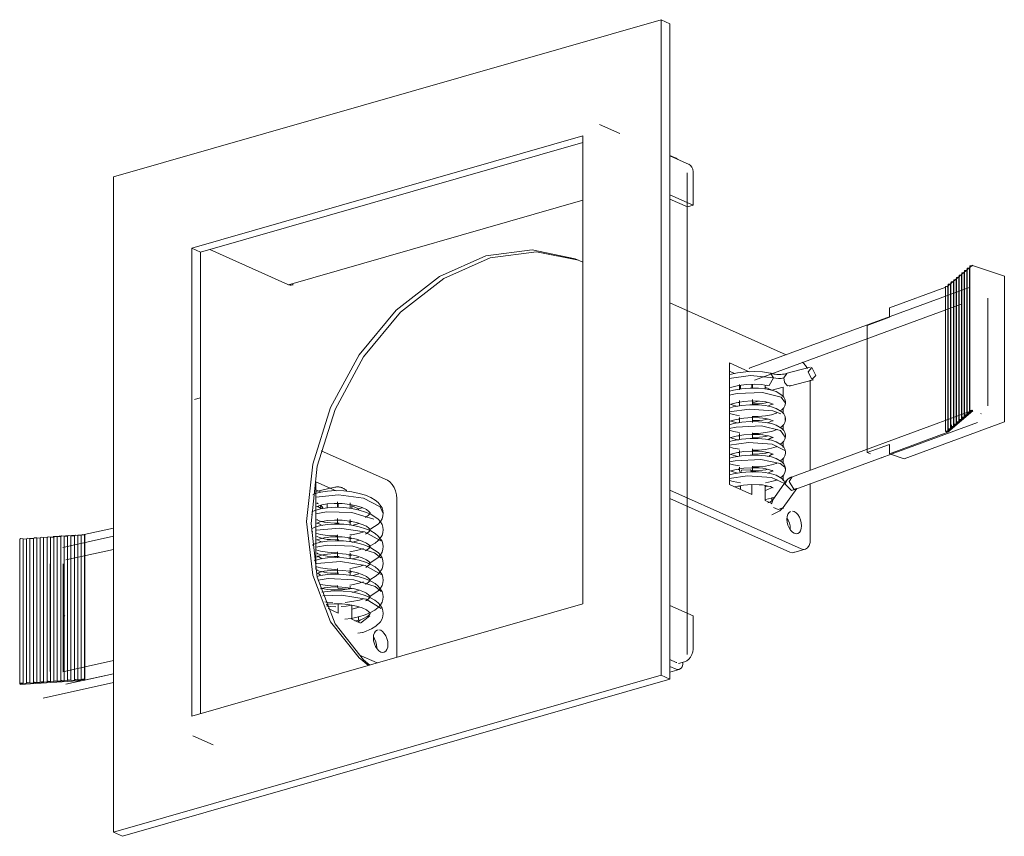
# Model space of a CAD drawing. Header units: millimetres. Extents: x -6861 to -4247, y -337 to 6932.
# Tile 2 of 124: x -5616 to -5479, y -337 to -223. Entities that reach past the tile are written whole.
import ezdxf

# ---------------------------------------------------------------- set-up
doc = ezdxf.new("R2010")
doc.units = ezdxf.units.MM
doc.layers.add('E-LITE-EQPM', color=7, linetype='Continuous', lineweight=20)
doc.layers.add('Imports in Families', color=7, linetype='Continuous', lineweight=9)

# ---------------------------------------------------------------- blocks, each defined once
blk = doc.blocks.new('01 TEIDE FRAME 1 GLB - 00 Without frame 3L WHITE-676793-00 Isometrico PDF')
at = {"layer": 'E-LITE-EQPM', "color": 253, "lineweight": 9, "true_color": 0xaaaaaa}
for p, q in [((-7141.91, -222.53), (-7218.4, -244.49)), ((-7141.91, -314.02), (-7141.91, -222.53)), ((-7140.66, -223.09), (-7141.91, -222.53)), ((-7140.66, -223.09), (-7140.66, -314.58)), ((-7147.66, -238.41), (-7150.5, -237.14)), ((-7207.47, -254.42), (-7152.84, -238.74)), ((-7152.84, -238.74), (-7152.84, -304.08)), ((-7152.84, -239.66), (-7206.22, -254.98)), ((-7139.79, -241.88), (-7140.66, -241.49)), ((-7138, -242.73), (-7140.66, -241.54)), ((-7139.55, -242.03), (-7139.79, -241.88)), ((-7218.4, -244.49), (-7218.4, -335.98)), ((-7138.27, -311.15), (-7138.27, -243.93)), ((-7137.44, -243.76), (-7137.44, -248.44)), ((-7137.44, -248.44), (-7140.66, -247)), ((-7152.84, -247.72), (-7193.95, -259.53)), ((-7140.66, -247.57), (-7138.22, -248.66)), ((-7137.44, -248.44), (-7138.22, -248.66)), ((-7207.47, -319.77), (-7207.47, -254.42)), ((-7206.22, -254.98), (-7207.47, -254.42)), ((-7206.22, -319.41), (-7206.22, -254.98)), ((-7206.22, -254.98), (-7206.22, -319.41)), ((-7204.95, -254.62), (-7194.05, -259.5)), ((-7193.33, -259.35), (-7193.33, -259.53)), ((-7124.43, -269.34), (-7140.66, -262.07)), ((-7132.37, -287.4), (-7132.37, -270.45)), ((-7132.37, -270.45), (-7129.6, -271.69)), ((-7131.66, -271.91), (-7132.37, -271.6)), ((-7130.8, -274.11), (-7130.8, -273.58)), ((-7129.24, -273.45), (-7129.24, -273.99)), ((-7127.36, -274.1), (-7127.36, -273.54)), ((-7121.06, -285.46), (-7121.06, -272.87)), ((-7126.42, -274.26), (-7127.36, -273.84)), ((-7126.42, -274.26), (-7124.86, -273.81)), ((-7124.86, -273.81), (-7124.86, -275.22)), ((-7206.27, -275.34), (-7207.06, -275.56)), ((-7128.93, -275.98), (-7129.13, -275.89)), ((-7128.93, -275.98), (-7128.29, -275.8)), ((-7124.86, -276.76), (-7124.86, -277.53)), ((-7124.86, -279.18), (-7124.86, -279.77)), ((-7124.86, -281.5), (-7124.86, -282.25)), ((-7180.12, -286.84), (-7189.36, -282.71)), ((-7124.86, -283.84), (-7124.86, -284.48)), ((-7190.12, -299.28), (-7190.12, -287.03)), ((-7190.12, -287.03), (-7187.31, -288.29)), ((-7129.24, -288.8), (-7132.37, -287.4)), ((-7129.24, -287.42), (-7129.24, -288.8)), ((-7124.86, -286.15), (-7124.86, -286.89)), ((-7121.06, -295.05), (-7121.06, -287.3)), ((-7189.41, -288.5), (-7190.12, -288.18)), ((-7140.66, -288.21), (-7122.35, -296.4)), ((-7130.8, -288.1), (-7130.8, -287.58)), ((-7127.36, -289.64), (-7127.36, -287.58)), ((-7188.56, -290.7), (-7188.56, -290.15)), ((-7187, -290.09), (-7187, -290.63)), ((-7178.82, -311.54), (-7178.82, -289.37)), ((-7123.91, -296.85), (-7140.66, -289.36)), ((-7126.54, -290.01), (-7127.36, -289.64)), ((-7126.42, -289.68), (-7126.42, -289.26)), ((-7185.12, -290.79), (-7185.12, -290.31)), ((-7184.18, -290.84), (-7185.12, -290.42)), ((-7184.18, -290.84), (-7183.67, -290.69)), ((-7184.18, -290.98), (-7184.18, -290.84)), ((-7124.86, -290.76), (-7124.94, -290.73)), ((-7124.86, -290.61), (-7124.86, -290.76)), ((-7123.57, -291.13), (-7123.31, -291.19)), ((-7123.34, -296.91), (-7121.78, -296.46)), ((-7152.84, -304.08), (-7207.47, -319.77)), ((-7188.56, -304.46), (-7188.56, -304.13)), ((-7187, -305.39), (-7188.42, -304.75)), ((-7187, -304.06), (-7187, -305.39)), ((-7185.12, -306.23), (-7185.12, -304.27)), ((-7137.44, -305.75), (-7140.66, -304.32)), ((-7183.97, -306.74), (-7185.12, -306.23)), ((-7184.18, -306.41), (-7184.18, -305.86)), ((-7137.44, -305.75), (-7137.44, -310.43)), ((-7181.33, -307.71), (-7181.07, -307.78)), ((-7184.14, -311.18), (-7181.57, -312.33)), ((-7139.79, -312.26), (-7140.66, -311.87)), ((-7138.61, -312.16), (-7139.47, -312.41)), ((-7140.66, -312.81), (-7139.79, -313.2)), ((-7140.66, -313.61), (-7139.37, -313.24)), ((-7139.71, -312.29), (-7139.79, -312.26)), ((-7218.4, -335.98), (-7141.91, -314.02)), ((-7140.66, -314.58), (-7217.15, -336.54)), ((-7141.91, -314.02), (-7140.66, -314.58)), ((-7207.3, -322.49), (-7204.46, -323.76)), ((-7217.15, -336.54), (-7218.4, -335.98))]:
    blk.add_line(p, q, dxfattribs=at)
for points in [[(-7138.03, -242.72, 0), (-7137.79, -242.87, 0), (-7137.6, -243.11, 0), (-7137.48, -243.41, 0), (-7137.44, -243.76, 0)], [(-7182.79, -312.71, 0), (-7184.08, -311.64, 0), (-7188.06, -306.58, 0), (-7190.56, -300.09, 0), (-7191.41, -292.59, 0), (-7190.56, -284.6, 0), (-7188.06, -276.67, 0), (-7184.08, -269.34, 0), (-7178.9, -263.1, 0), (-7172.87, -258.38, 0), (-7166.4, -255.5, 0)], [(-7165.78, -255.78, 0), (-7172.25, -258.65, 0), (-7178.28, -263.37, 0), (-7183.46, -269.62, 0), (-7187.43, -276.95, 0), (-7189.93, -284.88, 0), (-7190.78, -292.87, 0), (-7189.93, -300.37, 0), (-7187.43, -306.86, 0), (-7183.46, -311.92, 0), (-7182.58, -312.66, 0)], [(-7166.4, -255.5, 0), (-7159.93, -254.66, 0), (-7153.9, -255.91, 0), (-7152.83, -256.39, 0)], [(-7153.46, -256.12, 0), (-7159.3, -254.94, 0), (-7165.78, -255.78, 0)], [(-7194.05, -259.5, 0), (-7193.95, -259.53, 0), (-7193.83, -259.55, 0), (-7193.69, -259.57, 0), (-7193.55, -259.57, 0), (-7193.42, -259.55, 0), (-7193.3, -259.53, 0)], [(-7121.45, -271.22, 0), (-7121.71, -270.81, 0), (-7122.03, -270.48, 0), (-7122.2, -270.35, 0)], [(-7178.82, -289.37, 0), (-7178.86, -288.85, 0), (-7178.99, -288.32, 0), (-7179.2, -287.83, 0), (-7179.47, -287.4, 0), (-7179.78, -287.06, 0), (-7180.12, -286.84, 0)], [(-7123.31, -294.23, 0), (-7123.57, -294.06, 0), (-7123.82, -293.8, 0), (-7124.03, -293.46, 0), (-7124.19, -293.08, 0), (-7124.29, -292.67, 0), (-7124.33, -292.26, 0), (-7124.29, -291.88, 0), (-7124.19, -291.56, 0), (-7124.03, -291.32, 0), (-7123.82, -291.17, 0)], [(-7123.31, -291.19, 0), (-7123.05, -291.36, 0), (-7122.8, -291.63, 0), (-7122.59, -291.96, 0), (-7122.43, -292.35, 0), (-7122.33, -292.76, 0), (-7122.29, -293.17, 0), (-7122.33, -293.55, 0), (-7122.43, -293.87, 0), (-7122.59, -294.11, 0), (-7122.8, -294.26, 0), (-7123.05, -294.3, 0), (-7123.31, -294.23, 0)], [(-7123.86, -293.73, 0), (-7123.86, -293.62, 0), (-7123.89, -293.21, 0), (-7123.99, -292.8, 0), (-7124.15, -292.41, 0), (-7124.32, -292.14, 0)], [(-7122.35, -296.4, 0), (-7122.02, -296.49, 0), (-7121.71, -296.43, 0), (-7121.44, -296.25, 0), (-7121.23, -295.94, 0), (-7121.1, -295.53, 0), (-7121.06, -295.05, 0)], [(-7123.27, -296.88, 0), (-7123.58, -296.94, 0), (-7123.91, -296.85, 0)], [(-7181.07, -310.82, 0), (-7181.33, -310.65, 0), (-7181.58, -310.38, 0), (-7181.79, -310.05, 0), (-7181.95, -309.66, 0), (-7182.05, -309.25, 0), (-7182.09, -308.84, 0), (-7182.05, -308.46, 0), (-7181.95, -308.14, 0), (-7181.79, -307.9, 0), (-7181.58, -307.75, 0), (-7181.52, -307.73, 0)], [(-7181.07, -307.78, 0), (-7180.81, -307.95, 0), (-7180.56, -308.21, 0), (-7180.35, -308.54, 0), (-7180.19, -308.93, 0), (-7180.09, -309.34, 0), (-7180.05, -309.75, 0), (-7180.09, -310.13, 0), (-7180.19, -310.45, 0), (-7180.35, -310.69, 0), (-7180.56, -310.84, 0), (-7180.81, -310.88, 0), (-7181.07, -310.82, 0)], [(-7181.62, -310.32, 0), (-7181.61, -310.2, 0), (-7181.65, -309.79, 0), (-7181.75, -309.38, 0), (-7181.91, -308.99, 0), (-7182.07, -308.72, 0)], [(-7137.44, -310.43, 0), (-7137.48, -310.8, 0), (-7137.6, -311.17, 0), (-7137.79, -311.51, 0), (-7138.03, -311.8, 0), (-7138.31, -312.02, 0), (-7138.61, -312.16, 0)], [(-7139.79, -313.2, 0), (-7139.55, -313.26, 0), (-7139.32, -313.22, 0), (-7139.12, -313.08, 0), (-7138.97, -312.86, 0), (-7138.88, -312.56, 0), (-7138.85, -312.23, 0)]]:
    blk.add_polyline3d(points, dxfattribs=at)
at = {"layer": 'Imports in Families', "color": 254, "true_color": 0xd4d4d4}
for p, q in [((-7098.45, -256.83), (-7101.98, -259.84)), ((-7098.74, -257.12), (-7098.82, -257.19)), ((-7098.77, -256.95), (-7098.77, -277.12)), ((-7098.44, -256.87), (-7098.37, -256.8)), ((-7093.96, -258.34), (-7098.4, -256.84)), ((-7100.24, -258.4), (-7100.33, -258.47)), ((-7100.33, -258.47), (-7100.33, -278.64)), ((-7100.28, -258.24), (-7100.28, -278.4)), ((-7099.87, -258.08), (-7099.95, -258.15)), ((-7099.95, -258.15), (-7099.95, -278.32)), ((-7099.9, -257.92), (-7099.9, -278.08)), ((-7099.49, -257.76), (-7099.57, -257.83)), ((-7099.57, -257.83), (-7099.57, -278)), ((-7099.53, -257.6), (-7099.53, -277.76)), ((-7099.11, -257.44), (-7099.2, -257.51)), ((-7099.2, -257.51), (-7099.2, -277.67)), ((-7099.15, -257.28), (-7099.15, -277.44)), ((-7098.82, -257.19), (-7098.82, -277.35)), ((-7093.96, -258.34), (-7093.96, -278.69)), ((-7102.13, -259.87), (-7110.02, -262.77)), ((-7102.16, -259.84), (-7102.16, -280)), ((-7101.75, -259.68), (-7101.83, -259.75)), ((-7101.83, -259.75), (-7101.83, -279.92)), ((-7101.79, -259.52), (-7101.79, -279.68)), ((-7101.37, -259.36), (-7101.46, -259.43)), ((-7101.46, -259.43), (-7101.46, -279.6)), ((-7101.41, -259.2), (-7101.41, -279.36)), ((-7101, -259.04), (-7101.08, -259.11)), ((-7101.08, -259.11), (-7101.08, -279.28)), ((-7101.03, -258.88), (-7101.03, -279.04)), ((-7100.62, -258.72), (-7100.7, -258.79)), ((-7100.7, -258.79), (-7100.7, -278.96)), ((-7100.66, -258.56), (-7100.66, -278.72)), ((-7110.02, -262.77), (-7110.02, -264.08)), ((-7113.12, -265.22), (-7110.02, -264.08)), ((-7113.12, -282.96), (-7113.12, -265.22)), ((-7098.37, -277.15), (-7101.85, -280.12)), ((-7099.42, -277.83), (-7099.2, -277.67)), ((-7099.2, -277.67), (-7099.01, -277.52)), ((-7099.04, -277.51), (-7098.82, -277.35)), ((-7098.82, -277.35), (-7098.64, -277.2)), ((-7098.67, -277.19), (-7098.44, -277.03)), ((-7098.4, -277.03), (-7098.4, -277.09)), ((-7097.24, -277.55), (-7097.19, -277.53)), ((-7093.96, -278.69), (-7107.96, -283.84)), ((-7101.33, -279.32), (-7101.33, -279.08)), ((-7101.08, -279.28), (-7100.9, -279.12)), ((-7100.96, -279.11), (-7100.96, -279.08)), ((-7100.93, -279.11), (-7100.7, -278.96)), ((-7100.7, -278.96), (-7100.52, -278.8)), ((-7100.55, -278.79), (-7100.33, -278.64)), ((-7100.33, -278.64), (-7100.14, -278.48)), ((-7100.17, -278.47), (-7099.95, -278.32)), ((-7099.95, -278.32), (-7099.77, -278.16)), ((-7099.8, -278.15), (-7099.57, -278)), ((-7099.57, -278), (-7099.39, -277.84)), ((-7110.02, -283.12), (-7101.85, -280.12)), ((-7102.06, -280.08), (-7101.83, -279.92)), ((-7101.83, -279.92), (-7101.65, -279.76)), ((-7101.68, -279.75), (-7101.46, -279.6)), ((-7101.46, -279.6), (-7101.27, -279.44)), ((-7101.3, -279.43), (-7101.08, -279.28)), ((-7110.02, -281.82), (-7113.12, -282.96)), ((-7110.02, -281.82), (-7110.02, -283.12)), ((-7112.66, -283.12), (-7113.12, -282.96)), ((-7110.02, -283.12), (-7107.96, -283.84)), ((-7111.06, -283.68), (-7111.13, -283.65)), ((-7222.47, -294.41), (-7218.4, -293.51)), ((-7231.49, -295.06), (-7231.49, -315.23)), ((-7230.99, -295.04), (-7230.53, -295.01)), ((-7230.53, -295), (-7230.53, -315.16)), ((-7230.53, -295.01), (-7230.53, -315.17)), ((-7230.04, -294.98), (-7229.58, -294.95)), ((-7229.58, -294.94), (-7229.58, -315.1)), ((-7229.58, -294.95), (-7229.58, -315.11)), ((-7229.09, -294.92), (-7228.62, -294.89)), ((-7228.62, -294.88), (-7228.62, -315.04)), ((-7228.62, -294.89), (-7228.62, -315.05)), ((-7228.13, -294.85), (-7227.67, -294.82)), ((-7227.67, -294.81), (-7227.67, -314.98)), ((-7227.67, -294.82), (-7227.67, -314.99)), ((-7227.18, -294.79), (-7226.71, -294.76)), ((-7222.52, -294.43), (-7226.8, -294.7)), ((-7226.71, -294.75), (-7226.71, -314.92)), ((-7226.71, -294.76), (-7226.71, -314.93)), ((-7226.22, -294.73), (-7225.76, -294.7)), ((-7225.76, -294.69), (-7225.76, -314.85)), ((-7225.76, -294.7), (-7225.76, -314.86)), ((-7225.27, -294.67), (-7224.8, -294.64)), ((-7224.81, -294.63), (-7224.81, -314.79)), ((-7224.8, -294.64), (-7224.8, -314.8)), ((-7224.31, -294.61), (-7223.85, -294.58)), ((-7223.85, -294.57), (-7223.85, -314.73)), ((-7223.85, -294.58), (-7223.85, -314.74)), ((-7223.36, -294.54), (-7222.9, -294.51)), ((-7222.9, -294.51), (-7222.9, -314.67)), ((-7222.9, -294.51), (-7222.9, -314.68)), ((-7222.37, -294.48), (-7222.44, -294.43)), ((-7222.37, -294.48), (-7222.37, -314.65)), ((-7225.32, -306.34), (-7225.34, -306.26)), ((-7225.2, -305.72), (-7225.25, -305.82)), ((-7231.43, -315.36), (-7222.61, -314.79)), ((-7226.71, -314.93), (-7227.18, -314.96)), ((-7226.24, -314.88), (-7226.71, -314.93)), ((-7225.76, -314.86), (-7226.22, -314.89)), ((-7225.28, -314.82), (-7225.76, -314.86)), ((-7224.8, -314.8), (-7225.27, -314.83)), ((-7224.33, -314.76), (-7224.8, -314.8)), ((-7223.85, -314.74), (-7224.31, -314.77)), ((-7223.37, -314.7), (-7223.85, -314.74)), ((-7222.9, -314.68), (-7223.36, -314.71)), ((-7222.42, -314.63), (-7222.9, -314.68)), ((-7218.4, -313.86), (-7222.61, -314.79)), ((-7231.01, -315.19), (-7231.49, -315.23)), ((-7231.46, -315.23), (-7231.46, -315.3)), ((-7230.53, -315.17), (-7230.99, -315.2)), ((-7230.05, -315.13), (-7230.53, -315.17)), ((-7229.58, -315.11), (-7230.04, -315.14)), ((-7229.1, -315.07), (-7229.58, -315.11)), ((-7228.62, -315.05), (-7229.09, -315.08)), ((-7228.15, -315.01), (-7228.62, -315.05)), ((-7228.2, -317.24), (-7218.4, -315.07)), ((-7227.67, -314.99), (-7228.13, -315.02)), ((-7227.19, -314.94), (-7227.67, -314.99))]:
    blk.add_line(p, q, dxfattribs=at)
at = {"layer": 'Imports in Families', "color": 7, "true_color": 0xeeeeee}
for p, q in [((-7098.74, -259.85), (-7129.46, -271.15)), ((-7128.84, -272.84), (-7099.87, -262.18)), ((-7096.25, -276.42), (-7096.25, -261.39)), ((-7126.6, -271.88), (-7126.19, -272.52)), ((-7124.78, -272.55), (-7124.35, -271.94)), ((-7121.06, -271.06), (-7124.48, -271.94)), ((-7130.93, -273.48), (-7130.93, -274.22)), ((-7129.13, -273.99), (-7129.13, -273.48)), ((-7124.78, -272.55), (-7124.67, -273.12)), ((-7124.03, -273.69), (-7120.61, -272.8)), ((-7132.12, -276.25), (-7131.25, -276.51)), ((-7130.93, -276.01), (-7131.16, -275.97)), ((-7130.93, -275.68), (-7130.93, -276.45)), ((-7129.13, -276.33), (-7129.13, -275.54)), ((-7126.98, -276.49), (-7126.44, -276.2)), ((-7098.68, -277.19), (-7123.68, -286.39)), ((-7098.57, -277.26), (-7098.48, -277.16)), ((-7132.14, -278.58), (-7131.14, -278.87)), ((-7130.93, -278.34), (-7131.15, -278.31)), ((-7130.93, -278.05), (-7130.93, -278.8)), ((-7129.13, -278.76), (-7129.13, -277.86)), ((-7126.98, -278.83), (-7126.47, -278.56)), ((-7124.58, -278.07), (-7124.55, -278.46)), ((-7123.06, -288.08), (-7097.72, -278.75)), ((-7130.93, -280.32), (-7130.93, -281.16)), ((-7129.13, -281), (-7129.13, -280.22)), ((-7130.93, -280.68), (-7131.22, -280.63)), ((-7127, -281.17), (-7126.44, -280.87)), ((-7132.15, -283.24), (-7131.19, -283.52)), ((-7130.93, -283.01), (-7131.23, -282.96)), ((-7130.93, -282.67), (-7130.93, -283.46)), ((-7129.13, -283.34), (-7129.13, -282.44)), ((-7132.13, -285.58), (-7131.23, -285.85)), ((-7130.92, -285.36), (-7131.16, -285.31)), ((-7130.93, -285), (-7130.93, -285.62)), ((-7129.4, -285.39), (-7129.14, -285.68)), ((-7129.13, -285.62), (-7129.13, -284.85)), ((-7127.01, -285.84), (-7126.44, -285.54)), ((-7124.57, -285.11), (-7124.54, -285.42)), ((-7124.42, -286.91), (-7126.3, -289.57)), ((-7124.56, -287.36), (-7124.3, -286.79)), ((-7124.02, -287.01), (-7123.59, -286.37)), ((-7187.48, -287.81), (-7190.12, -288.39)), ((-7130.8, -287.7), (-7131.18, -287.64)), ((-7127.33, -288.26), (-7126.46, -287.89)), ((-7124.83, -290.61), (-7122.95, -287.96)), ((-7187.12, -289.83), (-7187.12, -290.62)), ((-7185.32, -290.76), (-7185.32, -289.96)), ((-7126.52, -290.11), (-7126.44, -290.01)), ((-7126.44, -290.01), (-7126.23, -289.48)), ((-7189.37, -290.76), (-7189.83, -290.48)), ((-7189.37, -290.76), (-7189.5, -290.33)), ((-7189.32, -290.79), (-7189.37, -290.76)), ((-7189.37, -290.76), (-7189.37, -290.81)), ((-7124.87, -290.66), (-7124.8, -290.55)), ((-7190.72, -291.62), (-7190.63, -291.67)), ((-7189.24, -293.14), (-7189.84, -292.81)), ((-7187.12, -292.15), (-7187.12, -293)), ((-7185.32, -293.11), (-7185.32, -292.33)), ((-7184.08, -292.87), (-7185.08, -293.16)), ((-7190.55, -294.04), (-7190.72, -293.96)), ((-7180.72, -293.77), (-7180.73, -293.68)), ((-7218.4, -294.64), (-7225.45, -296.2)), ((-7189.24, -295.48), (-7189.75, -295.22)), ((-7187.12, -294.47), (-7187.12, -295.34)), ((-7185.16, -294.96), (-7185.57, -295.02)), ((-7185.32, -295.39), (-7185.32, -294.65)), ((-7184.07, -295.2), (-7185.09, -295.5)), ((-7225.06, -297.96), (-7218.4, -296.48)), ((-7187.12, -296.83), (-7187.12, -297.63)), ((-7185.32, -297.78), (-7185.32, -296.99)), ((-7180.72, -296.1), (-7180.72, -296.05)), ((-7189.26, -297.8), (-7189.85, -297.45)), ((-7184.13, -297.56), (-7185.03, -297.82)), ((-7227.22, -298.48), (-7227.22, -313.51)), ((-7227.21, -298.52), (-7227.22, -298.48)), ((-7225.42, -313.51), (-7225.42, -298.48)), ((-7187.12, -299.15), (-7187.12, -299.97)), ((-7185.12, -299.62), (-7185.57, -299.69)), ((-7185.32, -300.1), (-7185.32, -299.29)), ((-7184.11, -299.89), (-7184.98, -300.14)), ((-7180.72, -300.77), (-7180.72, -300.77)), ((-7187.12, -301.52), (-7187.12, -301.76)), ((-7187.12, -301.76), (-7186.99, -301.93)), ((-7185.32, -301.76), (-7185.32, -301.6)), ((-7184.18, -302.24), (-7185.01, -302.48)), ((-7180.72, -303.13), (-7180.72, -303.1)), ((-7184.09, -304.55), (-7185.1, -304.84)), ((-7184.25, -306.62), (-7183.95, -306.35)), ((-7182.58, -305.74), (-7183.88, -306.8)), ((-7180.72, -305.5), (-7180.72, -305.44)), ((-7184.26, -308.2), (-7183.6, -308.09)), ((-7218.4, -312), (-7225.45, -313.56)), ((-7225.06, -315.32), (-7218.4, -313.85))]:
    blk.add_line(p, q, dxfattribs=at)
at = {"layer": 'Imports in Families', "color": 254, "true_color": 0xd4d4d4}
for points in [[(-7098.44, -256.87, 0), (-7098.74, -256.91, 0), (-7098.77, -256.95, 0)], [(-7100.33, -258.47, 0), (-7100.62, -258.51, 0), (-7100.66, -258.56, 0)], [(-7099.95, -258.15, 0), (-7100.24, -258.19, 0), (-7100.28, -258.24, 0)], [(-7099.57, -257.83, 0), (-7099.87, -257.87, 0), (-7099.9, -257.92, 0)], [(-7099.2, -257.51, 0), (-7099.49, -257.55, 0), (-7099.53, -257.6, 0)], [(-7098.82, -257.19, 0), (-7099.11, -257.23, 0), (-7099.15, -257.28, 0)], [(-7101.83, -259.75, 0), (-7102.13, -259.79, 0), (-7102.16, -259.84, 0)], [(-7101.46, -259.43, 0), (-7101.75, -259.47, 0), (-7101.79, -259.52, 0)], [(-7101.08, -259.11, 0), (-7101.37, -259.15, 0), (-7101.41, -259.2, 0)], [(-7100.7, -258.79, 0), (-7101, -258.83, 0), (-7101.03, -258.88, 0)], [(-7099.45, -277.82, 0), (-7099.49, -277.71, 0), (-7099.2, -277.67, 0)], [(-7099.07, -277.5, 0), (-7099.11, -277.39, 0), (-7098.82, -277.35, 0)], [(-7098.7, -277.18, 0), (-7098.74, -277.07, 0), (-7098.44, -277.03, 0)], [(-7100.96, -279.11, 0), (-7101, -278.99, 0), (-7100.7, -278.96, 0)], [(-7100.58, -278.79, 0), (-7100.62, -278.67, 0), (-7100.33, -278.64, 0)], [(-7100.2, -278.47, 0), (-7100.24, -278.35, 0), (-7099.95, -278.32, 0)], [(-7099.83, -278.14, 0), (-7099.87, -278.03, 0), (-7099.57, -278, 0)], [(-7102.09, -280.07, 0), (-7102.13, -279.96, 0), (-7101.83, -279.92, 0)], [(-7101.85, -280.12, 0), (-7101.98, -280.14, 0), (-7102.04, -280.09, 0)], [(-7101.71, -279.75, 0), (-7101.75, -279.64, 0), (-7101.46, -279.6, 0)], [(-7101.33, -279.43, 0), (-7101.37, -279.32, 0), (-7101.08, -279.28, 0)], [(-7231.49, -295.07, 0), (-7231.32, -294.98, 0), (-7231.02, -295.01, 0)], [(-7231.02, -315.18, 0), (-7231.02, -310.14, 0), (-7231.02, -305.1, 0), (-7231.02, -300.06, 0), (-7231.02, -295.01, 0)], [(-7230.53, -295.01, 0), (-7230.36, -294.91, 0), (-7230.07, -294.95, 0)], [(-7230.07, -315.12, 0), (-7230.07, -310.08, 0), (-7230.07, -305.03, 0), (-7230.07, -299.99, 0), (-7230.07, -294.95, 0)], [(-7229.58, -294.95, 0), (-7229.41, -294.85, 0), (-7229.11, -294.89, 0)], [(-7229.11, -315.05, 0), (-7229.11, -310.01, 0), (-7229.11, -304.97, 0), (-7229.11, -299.93, 0), (-7229.11, -294.89, 0)], [(-7228.62, -294.89, 0), (-7228.45, -294.79, 0), (-7228.16, -294.83, 0)], [(-7228.16, -314.99, 0), (-7228.16, -309.95, 0), (-7228.16, -304.91, 0), (-7228.16, -299.87, 0), (-7228.16, -294.83, 0)], [(-7227.67, -294.82, 0), (-7227.5, -294.73, 0), (-7227.21, -294.77, 0)], [(-7227.21, -314.93, 0), (-7227.21, -309.89, 0), (-7227.21, -304.85, 0), (-7227.21, -299.81, 0), (-7227.21, -294.77, 0)], [(-7226.71, -294.76, 0), (-7226.54, -294.67, 0), (-7226.25, -294.71, 0)], [(-7226.25, -314.87, 0), (-7226.25, -309.83, 0), (-7226.25, -304.79, 0), (-7226.25, -299.75, 0), (-7226.25, -294.71, 0)], [(-7225.76, -294.7, 0), (-7225.59, -294.61, 0), (-7225.3, -294.64, 0)], [(-7225.3, -314.81, 0), (-7225.3, -309.77, 0), (-7225.3, -304.73, 0), (-7225.3, -299.68, 0), (-7225.3, -294.64, 0)], [(-7224.8, -294.64, 0), (-7224.64, -294.54, 0), (-7224.34, -294.58, 0)], [(-7224.34, -314.75, 0), (-7224.34, -309.7, 0), (-7224.34, -304.66, 0), (-7224.34, -299.62, 0), (-7224.34, -294.58, 0)], [(-7223.85, -294.58, 0), (-7223.68, -294.48, 0), (-7223.39, -294.52, 0)], [(-7223.39, -314.68, 0), (-7223.39, -309.64, 0), (-7223.39, -304.6, 0), (-7223.39, -299.56, 0), (-7223.39, -294.52, 0)], [(-7222.9, -294.51, 0), (-7222.73, -294.42, 0), (-7222.43, -294.46, 0)], [(-7222.43, -314.62, 0), (-7222.43, -309.58, 0), (-7222.43, -304.54, 0), (-7222.43, -299.5, 0), (-7222.43, -294.46, 0)], [(-7227.21, -314.93, 0), (-7227.5, -314.89, 0), (-7227.67, -314.99, 0)], [(-7226.25, -314.87, 0), (-7226.54, -314.83, 0), (-7226.71, -314.93, 0)], [(-7225.3, -314.81, 0), (-7225.59, -314.77, 0), (-7225.76, -314.86, 0)], [(-7224.34, -314.75, 0), (-7224.64, -314.71, 0), (-7224.8, -314.8, 0)], [(-7223.39, -314.68, 0), (-7223.68, -314.65, 0), (-7223.85, -314.74, 0)], [(-7222.43, -314.62, 0), (-7222.73, -314.58, 0), (-7222.9, -314.68, 0)], [(-7222.61, -314.79, 0), (-7222.44, -314.73, 0), (-7222.37, -314.65, 0)], [(-7231.02, -315.18, 0), (-7231.32, -315.14, 0), (-7231.49, -315.23, 0)], [(-7230.07, -315.12, 0), (-7230.36, -315.08, 0), (-7230.53, -315.17, 0)], [(-7229.11, -315.05, 0), (-7229.41, -315.02, 0), (-7229.58, -315.11, 0)], [(-7228.16, -314.99, 0), (-7228.45, -314.96, 0), (-7228.62, -315.05, 0)]]:
    blk.add_polyline3d(points, dxfattribs=at)
at = {"layer": 'Imports in Families', "color": 7, "true_color": 0xeeeeee}
for points in [[(-7132.39, -272.6, 0), (-7129.42, -272.21, 0), (-7126.19, -272.52, 0)], [(-7126.6, -271.88, 0), (-7127.74, -271.69, 0), (-7128.91, -271.63, 0), (-7130.05, -271.67, 0), (-7131.23, -271.82, 0), (-7132.31, -272.05, 0), (-7132.37, -272.07, 0)], [(-7129.46, -271.15, 0), (-7129.54, -271.18, 0), (-7129.61, -271.21, 0)], [(-7124.46, -271.95, 0), (-7124.73, -272.01, 0), (-7124.96, -272.03, 0), (-7125.18, -272.05, 0), (-7125.38, -272.06, 0), (-7125.72, -272.05, 0), (-7125.96, -272.03, 0), (-7126.13, -272, 0), (-7126.36, -271.95, 0), (-7126.55, -271.9, 0)], [(-7121.36, -271.67, 0), (-7120.83, -271.09, 0), (-7120.31, -272.2, 0)], [(-7120.31, -272.2, 0), (-7120.83, -272.77, 0), (-7121.36, -271.67, 0)], [(-7127.03, -273.61, 0), (-7127.39, -273.54, 0), (-7127.82, -273.48, 0), (-7128.86, -273.42, 0), (-7129.96, -273.46, 0), (-7131.07, -273.6, 0), (-7132.04, -273.82, 0), (-7132.37, -273.94, 0)], [(-7127.13, -273.57, 0), (-7126.79, -273.6, 0), (-7126.19, -272.52, 0)], [(-7126.19, -272.52, 0), (-7125.87, -272.59, 0), (-7125.5, -272.63, 0), (-7125.12, -272.61, 0), (-7124.78, -272.55, 0)], [(-7124.65, -273.16, 0), (-7124.25, -273.66, 0), (-7123.88, -273.59, 0)], [(-7132.39, -274.93, 0), (-7131.3, -274.72, 0), (-7127.74, -274.6, 0), (-7125.15, -275.23, 0), (-7124.54, -276.07, 0)], [(-7124.53, -275.96, 0), (-7124.53, -275.82, 0), (-7124.61, -275.5, 0), (-7124.77, -275.21, 0), (-7125.03, -274.93, 0), (-7125.83, -274.46, 0), (-7126.47, -274.25, 0), (-7127.31, -274.08, 0), (-7128.32, -273.98, 0), (-7129.46, -273.97, 0), (-7130.65, -274.07, 0), (-7131.78, -274.26, 0), (-7132.37, -274.41, 0)], [(-7124.53, -278.3, 0), (-7124.53, -278.16, 0), (-7124.61, -277.84, 0), (-7124.77, -277.54, 0), (-7125.03, -277.26, 0), (-7125.83, -276.79, 0), (-7126.48, -276.58, 0), (-7127.32, -276.41, 0), (-7128.34, -276.32, 0), (-7129.49, -276.31, 0), (-7130.68, -276.4, 0), (-7131.82, -276.6, 0), (-7132.37, -276.75, 0)], [(-7126.25, -276.24, 0), (-7126.25, -276.24, 0), (-7126.28, -276.21, 0), (-7126.4, -276.15, 0), (-7126.62, -276.06, 0), (-7126.92, -275.97, 0), (-7127.28, -275.89, 0), (-7127.7, -275.83, 0), (-7128.18, -275.78, 0), (-7129.24, -275.75, 0), (-7130.37, -275.83, 0), (-7131.43, -276, 0), (-7132.34, -276.25, 0)], [(-7127.08, -275.99, 0), (-7127.28, -276.04, 0), (-7127.7, -276.1, 0), (-7128.17, -276.15, 0), (-7129.13, -276.17, 0)], [(-7124.53, -275.96, 0), (-7124.53, -276.11, 0), (-7124.61, -276.43, 0), (-7124.77, -276.72, 0), (-7125.03, -277, 0), (-7125.21, -277.11, 0)], [(-7132.39, -277.27, 0), (-7129.56, -276.89, 0), (-7126.29, -277.16, 0), (-7125.18, -277.55, 0)], [(-7130.93, -277.82, 0), (-7131.8, -277.67, 0), (-7132.37, -277.52, 0)], [(-7125.68, -277.38, 0), (-7125.83, -277.47, 0), (-7126.47, -277.68, 0), (-7127.31, -277.85, 0), (-7128.33, -277.95, 0), (-7129.13, -277.95, 0)], [(-7126.25, -278.57, 0), (-7126.25, -278.57, 0), (-7126.28, -278.55, 0), (-7126.4, -278.49, 0), (-7126.62, -278.39, 0), (-7126.92, -278.31, 0), (-7127.28, -278.23, 0), (-7127.71, -278.16, 0), (-7128.18, -278.11, 0), (-7129.24, -278.09, 0), (-7130.36, -278.16, 0), (-7131.42, -278.34, 0), (-7132.32, -278.58, 0), (-7132.37, -278.6, 0)], [(-7124.53, -280.63, 0), (-7124.53, -280.49, 0), (-7124.61, -280.17, 0), (-7124.77, -279.87, 0), (-7125.03, -279.6, 0), (-7125.83, -279.13, 0), (-7126.47, -278.92, 0), (-7127.31, -278.75, 0), (-7128.32, -278.65, 0), (-7129.46, -278.64, 0), (-7130.64, -278.73, 0), (-7131.77, -278.92, 0), (-7132.35, -279.08, 0)], [(-7127.06, -278.32, 0), (-7127.28, -278.37, 0), (-7127.7, -278.44, 0), (-7128.18, -278.49, 0), (-7129.13, -278.51, 0)], [(-7124.53, -278.3, 0), (-7124.53, -278.44, 0), (-7124.61, -278.76, 0), (-7124.77, -279.06, 0), (-7125.03, -279.34, 0), (-7125.22, -279.45, 0)], [(-7132.4, -279.6, 0), (-7131.43, -279.41, 0), (-7127.86, -279.25, 0), (-7125.21, -279.87, 0), (-7124.57, -280.83, 0)], [(-7130.93, -280.15, 0), (-7131.77, -280.01, 0), (-7132.37, -279.85, 0)], [(-7126.25, -280.9, 0), (-7126.25, -280.9, 0), (-7126.28, -280.88, 0), (-7126.4, -280.82, 0), (-7126.62, -280.73, 0), (-7126.92, -280.64, 0), (-7127.28, -280.56, 0), (-7127.7, -280.49, 0), (-7128.18, -280.45, 0), (-7129.23, -280.42, 0), (-7130.36, -280.5, 0), (-7131.42, -280.67, 0), (-7132.33, -280.92, 0)], [(-7125.68, -279.72, 0), (-7125.83, -279.81, 0), (-7126.47, -280.02, 0), (-7127.3, -280.18, 0), (-7128.32, -280.28, 0), (-7129.13, -280.29, 0)], [(-7132.4, -281.94, 0), (-7129.69, -281.56, 0), (-7126.39, -281.8, 0), (-7124.62, -282.67, 0)], [(-7124.53, -282.97, 0), (-7124.53, -282.83, 0), (-7124.61, -282.51, 0), (-7124.77, -282.21, 0), (-7125.03, -281.93, 0), (-7125.83, -281.46, 0), (-7126.47, -281.25, 0), (-7127.31, -281.08, 0), (-7128.33, -280.98, 0), (-7129.48, -280.98, 0), (-7130.66, -281.07, 0), (-7131.8, -281.26, 0), (-7132.37, -281.42, 0)], [(-7132.18, -280.9, 0), (-7132.04, -280.95, 0), (-7131.09, -281.21, 0)], [(-7126.99, -280.64, 0), (-7127.28, -280.71, 0), (-7127.7, -280.77, 0), (-7128.18, -280.82, 0), (-7129.13, -280.84, 0)], [(-7124.53, -280.63, 0), (-7124.53, -280.77, 0), (-7124.61, -281.09, 0), (-7124.77, -281.39, 0), (-7125.03, -281.67, 0), (-7125.25, -281.8, 0)], [(-7130.93, -282.49, 0), (-7131.82, -282.33, 0), (-7132.37, -282.18, 0)], [(-7126.25, -283.24, 0), (-7126.25, -283.24, 0), (-7126.28, -283.21, 0), (-7126.39, -283.15, 0), (-7126.62, -283.06, 0), (-7126.92, -282.97, 0), (-7127.28, -282.89, 0), (-7127.7, -282.83, 0), (-7128.18, -282.78, 0), (-7129.24, -282.75, 0), (-7130.36, -282.83, 0), (-7131.43, -283, 0), (-7132.33, -283.25, 0)], [(-7125.68, -282.05, 0), (-7125.83, -282.14, 0), (-7126.48, -282.35, 0), (-7127.32, -282.52, 0), (-7128.34, -282.62, 0), (-7129.13, -282.62, 0)], [(-7126.92, -282.96, 0), (-7127.28, -283.04, 0), (-7127.7, -283.1, 0), (-7128.18, -283.15, 0), (-7129.13, -283.18, 0)], [(-7127, -283.5, 0), (-7126.74, -283.4, 0), (-7126.44, -283.2, 0)], [(-7124.53, -282.97, 0), (-7124.53, -283.11, 0), (-7124.61, -283.43, 0), (-7124.77, -283.72, 0), (-7125.03, -284, 0), (-7125.25, -284.13, 0)], [(-7132.4, -284.27, 0), (-7131.56, -284.1, 0), (-7127.99, -283.91, 0), (-7125.28, -284.5, 0), (-7124.63, -284.99, 0)], [(-7124.53, -285.3, 0), (-7124.53, -285.16, 0), (-7124.61, -284.84, 0), (-7124.77, -284.54, 0), (-7125.03, -284.26, 0), (-7125.83, -283.79, 0), (-7126.47, -283.58, 0), (-7127.3, -283.42, 0), (-7128.33, -283.32, 0), (-7129.47, -283.31, 0), (-7130.65, -283.4, 0), (-7131.78, -283.59, 0), (-7132.37, -283.75, 0)], [(-7130.93, -284.82, 0), (-7131.77, -284.68, 0), (-7132.37, -284.52, 0)], [(-7125.67, -284.38, 0), (-7125.83, -284.47, 0), (-7126.47, -284.68, 0), (-7127.3, -284.85, 0), (-7128.32, -284.95, 0), (-7129.13, -284.96, 0)], [(-7124.61, -287.17, 0), (-7124.77, -286.88, 0), (-7125.03, -286.6, 0), (-7125.83, -286.13, 0), (-7126.47, -285.92, 0), (-7127.31, -285.75, 0), (-7128.32, -285.65, 0), (-7129.47, -285.64, 0), (-7130.65, -285.74, 0), (-7131.79, -285.93, 0), (-7132.37, -286.08, 0)], [(-7126.25, -285.57, 0), (-7126.25, -285.57, 0), (-7126.28, -285.55, 0), (-7126.4, -285.49, 0), (-7126.62, -285.4, 0), (-7126.92, -285.31, 0), (-7127.28, -285.23, 0), (-7127.7, -285.16, 0), (-7128.18, -285.11, 0), (-7129.24, -285.09, 0), (-7130.35, -285.16, 0), (-7131.41, -285.33, 0), (-7132.33, -285.58, 0)], [(-7130.81, -285.78, 0), (-7130.67, -285.4, 0), (-7129.4, -285.39, 0)], [(-7127.13, -285.34, 0), (-7127.28, -285.37, 0), (-7127.7, -285.44, 0), (-7128.68, -285.51, 0), (-7129.14, -285.5, 0)], [(-7124.53, -285.3, 0), (-7124.53, -285.44, 0), (-7124.61, -285.76, 0), (-7124.77, -286.06, 0), (-7125.03, -286.34, 0), (-7125.25, -286.47, 0)], [(-7132.4, -286.6, 0), (-7129.83, -286.23, 0), (-7126.49, -286.45, 0), (-7124.66, -287.29, 0)], [(-7130.8, -287.17, 0), (-7131.82, -287, 0), (-7132.37, -286.85, 0)], [(-7126.25, -287.9, 0), (-7126.29, -287.88, 0), (-7126.41, -287.82, 0), (-7126.64, -287.72, 0), (-7126.93, -287.64, 0), (-7127.3, -287.56, 0), (-7127.73, -287.49, 0), (-7128.2, -287.45, 0), (-7129.27, -287.42, 0), (-7130.4, -287.5, 0), (-7131.46, -287.68, 0), (-7131.64, -287.73, 0)], [(-7126.15, -286.91, 0), (-7126.48, -287.02, 0), (-7127.32, -287.19, 0)], [(-7125.68, -286.72, 0), (-7125.83, -286.81, 0), (-7126.13, -286.91, 0)], [(-7124.56, -287.36, 0), (-7123.69, -288.28, 0), (-7123.07, -288.09, 0)], [(-7124.42, -286.91, 0), (-7124.37, -286.84, 0), (-7124.31, -286.78, 0), (-7124.25, -286.72, 0), (-7124.2, -286.67, 0), (-7124.14, -286.63, 0), (-7124.08, -286.59, 0), (-7124.03, -286.55, 0), (-7123.97, -286.52, 0), (-7123.91, -286.49, 0), (-7123.86, -286.46, 0), (-7123.8, -286.44, 0), (-7123.74, -286.41, 0), (-7123.69, -286.39, 0), (-7123.68, -286.39, 0)], [(-7122.92, -287.99, 0), (-7123.37, -288.07, 0), (-7124.02, -287.01, 0)], [(-7180.72, -291.43, 0), (-7180.76, -291.07, 0), (-7180.88, -290.67, 0), (-7181.41, -289.95, 0), (-7181.86, -289.59, 0), (-7182.44, -289.25, 0), (-7183.17, -288.93, 0), (-7184.06, -288.66, 0), (-7185.09, -288.44, 0), (-7186.23, -288.31, 0), (-7187.4, -288.27, 0), (-7188.51, -288.33, 0), (-7189.47, -288.48, 0), (-7190.2, -288.68, 0), (-7190.55, -288.87, 0)], [(-7186.2, -288, 0), (-7186.28, -287.96, 0), (-7186.36, -287.92, 0), (-7186.43, -287.89, 0), (-7186.51, -287.86, 0), (-7186.59, -287.83, 0), (-7186.68, -287.81, 0), (-7186.76, -287.79, 0), (-7186.84, -287.78, 0), (-7186.92, -287.77, 0), (-7187.01, -287.77, 0), (-7187.09, -287.76, 0), (-7187.17, -287.77, 0), (-7187.25, -287.77, 0), (-7187.34, -287.78, 0), (-7187.42, -287.8, 0), (-7187.48, -287.81, 0)], [(-7185.78, -288.34, 0), (-7185.84, -288.28, 0), (-7185.9, -288.22, 0), (-7185.96, -288.17, 0), (-7186.03, -288.11, 0), (-7186.1, -288.06, 0), (-7186.17, -288.02, 0), (-7186.2, -288, 0)], [(-7126.98, -287.64, 0), (-7127.28, -287.71, 0), (-7127.36, -287.72, 0)], [(-7123.09, -288.09, 0), (-7123.09, -288.09, 0), (-7123.08, -288.09, 0), (-7123.08, -288.08, 0), (-7123.06, -288.08, 0), (-7123.06, -288.08, 0)], [(-7180.72, -291.45, 0), (-7181.12, -290.56, 0), (-7183.45, -289.34, 0), (-7186.96, -288.85, 0), (-7190.13, -289.17, 0)], [(-7182.52, -291.45, 0), (-7182.55, -291.39, 0), (-7182.71, -291.19, 0), (-7183.07, -290.93, 0), (-7183.65, -290.65, 0), (-7184.43, -290.4, 0), (-7185.39, -290.2, 0), (-7186.46, -290.08, 0), (-7187.55, -290.06, 0), (-7188.55, -290.13, 0), (-7189.27, -290.26, 0), (-7189.73, -290.4, 0), (-7189.95, -290.51, 0), (-7190, -290.54, 0), (-7190, -290.54, 0)], [(-7189.77, -290.12, 0), (-7189.9, -290.06, 0), (-7189.94, -290.04, 0), (-7189.99, -290, 0)], [(-7126.02, -289.2, 0), (-7126.47, -289.35, 0), (-7127.31, -289.52, 0), (-7127.36, -289.52, 0)], [(-7127.01, -289.99, 0), (-7126.73, -289.87, 0), (-7126.43, -289.69, 0), (-7126.32, -289.58, 0)], [(-7180.72, -293.77, 0), (-7180.76, -293.4, 0), (-7180.88, -293.01, 0), (-7181.1, -292.63, 0), (-7181.43, -292.26, 0), (-7182.43, -291.58, 0), (-7183.17, -291.27, 0), (-7184.06, -290.99, 0), (-7185.09, -290.78, 0), (-7186.22, -290.64, 0), (-7187.4, -290.6, 0), (-7188.52, -290.67, 0), (-7189.49, -290.82, 0), (-7190.28, -291.04, 0), (-7190.7, -291.24, 0)], [(-7182.01, -292.24, 0), (-7185.08, -291.33, 0), (-7188.63, -291.25, 0), (-7190.11, -291.5, 0)], [(-7189.41, -290.35, 0), (-7189.22, -290.53, 0), (-7189.08, -290.76, 0)], [(-7182.52, -291.42, 0), (-7182.55, -291.48, 0), (-7182.71, -291.68, 0), (-7183.07, -291.94, 0), (-7183.2, -292.01, 0)], [(-7180.72, -291.43, 0), (-7180.76, -291.8, 0), (-7180.88, -292.2, 0), (-7181.1, -292.58, 0), (-7181.43, -292.94, 0), (-7182.43, -293.62, 0), (-7182.78, -293.77, 0)], [(-7126.45, -291.68, 0), (-7125.32, -291.09, 0), (-7124.82, -290.59, 0)], [(-7126.18, -290.63, 0), (-7125.57, -290.93, 0), (-7124.89, -290.68, 0)], [(-7186.88, -292.8, 0), (-7187.55, -292.81, 0), (-7188.54, -292.74, 0), (-7188.97, -292.67, 0), (-7189.34, -292.59, 0), (-7189.64, -292.5, 0), (-7189.85, -292.42, 0), (-7189.95, -292.36, 0), (-7190, -292.33, 0), (-7190, -292.33, 0)], [(-7182.52, -293.79, 0), (-7182.55, -293.72, 0), (-7182.71, -293.53, 0), (-7183.07, -293.26, 0), (-7183.65, -292.99, 0), (-7184.43, -292.73, 0), (-7185.39, -292.53, 0), (-7186.46, -292.41, 0), (-7187.54, -292.39, 0), (-7188.55, -292.46, 0), (-7188.98, -292.53, 0), (-7189.34, -292.61, 0), (-7189.64, -292.7, 0), (-7189.85, -292.79, 0), (-7189.95, -292.84, 0), (-7190, -292.87, 0), (-7190, -292.87, 0)], [(-7185.08, -292.61, 0), (-7185.39, -292.67, 0), (-7185.54, -292.69, 0)], [(-7180.72, -296.1, 0), (-7180.76, -295.73, 0), (-7180.88, -295.34, 0), (-7181.41, -294.62, 0), (-7181.86, -294.26, 0), (-7182.44, -293.91, 0), (-7183.18, -293.6, 0), (-7184.07, -293.32, 0), (-7185.1, -293.11, 0), (-7186.23, -292.98, 0), (-7187.4, -292.94, 0), (-7188.51, -293, 0), (-7189.48, -293.15, 0), (-7190.26, -293.37, 0), (-7190.74, -293.59, 0)], [(-7181.07, -295.28, 0), (-7183.34, -294.05, 0), (-7186.83, -293.52, 0), (-7190.06, -293.82, 0), (-7190.13, -293.84, 0)], [(-7187.1, -294.59, 0), (-7187.38, -294.6, 0), (-7188.49, -294.54, 0), (-7189.47, -294.39, 0), (-7190.12, -294.21, 0)], [(-7183.44, -294.02, 0), (-7184.05, -294.21, 0), (-7185.08, -294.43, 0), (-7185.37, -294.46, 0)], [(-7182.52, -293.75, 0), (-7182.55, -293.82, 0), (-7182.71, -294.01, 0), (-7183.07, -294.28, 0), (-7183.21, -294.35, 0)], [(-7180.72, -293.77, 0), (-7180.76, -294.14, 0), (-7180.88, -294.53, 0), (-7181.41, -295.25, 0), (-7181.86, -295.61, 0), (-7182.44, -295.96, 0), (-7182.84, -296.13, 0)], [(-7180.72, -298.44, 0), (-7180.76, -298.07, 0), (-7180.88, -297.68, 0), (-7181.1, -297.3, 0), (-7181.43, -296.93, 0), (-7182.43, -296.25, 0), (-7183.16, -295.94, 0), (-7184.05, -295.66, 0), (-7185.1, -295.44, 0), (-7186.24, -295.31, 0), (-7187.41, -295.27, 0), (-7188.53, -295.33, 0), (-7189.5, -295.49, 0), (-7190.28, -295.71, 0), (-7190.62, -295.87, 0)], [(-7186.91, -295.14, 0), (-7187.01, -295.15, 0), (-7188.06, -295.12, 0), (-7188.54, -295.08, 0), (-7188.97, -295.01, 0), (-7189.34, -294.93, 0), (-7189.63, -294.84, 0), (-7189.85, -294.75, 0), (-7189.95, -294.7, 0), (-7190, -294.67, 0), (-7190, -294.67, 0)], [(-7182.52, -296.12, 0), (-7182.55, -296.06, 0), (-7182.71, -295.86, 0), (-7183.07, -295.6, 0), (-7183.65, -295.32, 0), (-7184.44, -295.07, 0), (-7185.39, -294.87, 0), (-7186.47, -294.75, 0), (-7187.56, -294.72, 0), (-7188.08, -294.75, 0), (-7188.56, -294.8, 0), (-7188.98, -294.87, 0), (-7189.35, -294.95, 0), (-7189.64, -295.04, 0), (-7189.85, -295.12, 0), (-7189.95, -295.17, 0), (-7190, -295.21, 0), (-7190, -295.21, 0)], [(-7181.04, -297.64, 0), (-7181.93, -296.95, 0), (-7184.95, -296.02, 0), (-7188.51, -295.9, 0), (-7190.14, -296.18, 0)], [(-7187.1, -296.93, 0), (-7187.4, -296.94, 0), (-7188.51, -296.87, 0), (-7189.48, -296.72, 0), (-7190.12, -296.54, 0)], [(-7186.88, -297.47, 0), (-7187.57, -297.48, 0), (-7188.56, -297.41, 0), (-7188.99, -297.34, 0), (-7189.35, -297.26, 0), (-7189.64, -297.17, 0), (-7189.86, -297.08, 0), (-7189.95, -297.03, 0), (-7190, -297, 0), (-7190, -297, 0)], [(-7182.52, -298.46, 0), (-7182.55, -298.39, 0), (-7182.71, -298.19, 0), (-7183.07, -297.93, 0), (-7183.65, -297.65, 0), (-7184.43, -297.4, 0), (-7185.37, -297.2, 0), (-7186.42, -297.08, 0), (-7187.51, -297.06, 0), (-7188.52, -297.13, 0), (-7188.96, -297.2, 0), (-7189.32, -297.28, 0), (-7189.62, -297.36, 0), (-7189.84, -297.45, 0), (-7189.95, -297.51, 0), (-7190, -297.54, 0), (-7190, -297.54, 0)], [(-7183.45, -296.36, 0), (-7184.06, -296.55, 0), (-7185.09, -296.76, 0), (-7185.37, -296.8, 0)], [(-7182.52, -296.08, 0), (-7182.55, -296.15, 0), (-7182.71, -296.35, 0), (-7183.07, -296.61, 0), (-7183.19, -296.67, 0)], [(-7180.72, -296.1, 0), (-7180.76, -296.47, 0), (-7180.88, -296.86, 0), (-7181.1, -297.24, 0), (-7181.43, -297.61, 0), (-7182.43, -298.29, 0), (-7182.8, -298.45, 0)], [(-7227.18, -298.06, 0), (-7227.19, -298.14, 0), (-7227.2, -298.22, 0)], [(-7225.3, -298.14, 0), (-7225.28, -298.12, 0), (-7225.27, -298.11, 0)], [(-7180.72, -300.77, 0), (-7180.76, -300.4, 0), (-7180.88, -300.01, 0), (-7181.41, -299.28, 0), (-7181.86, -298.92, 0), (-7182.44, -298.58, 0), (-7183.18, -298.26, 0), (-7184.07, -297.99, 0), (-7185.1, -297.78, 0), (-7186.23, -297.64, 0), (-7187.39, -297.61, 0), (-7188.5, -297.67, 0), (-7189.47, -297.82, 0), (-7190.26, -298.04, 0), (-7190.33, -298.07, 0)], [(-7181.02, -300.01, 0), (-7183.22, -298.75, 0), (-7186.69, -298.19, 0), (-7189.97, -298.46, 0), (-7190.14, -298.51, 0)], [(-7185.1, -297.28, 0), (-7185.4, -297.34, 0), (-7185.54, -297.36, 0)], [(-7182.52, -298.42, 0), (-7182.55, -298.48, 0), (-7182.71, -298.68, 0), (-7183.07, -298.94, 0), (-7183.15, -298.99, 0)], [(-7187.1, -299.26, 0), (-7187.37, -299.27, 0), (-7188.48, -299.21, 0), (-7189.46, -299.06, 0), (-7190.12, -298.88, 0)], [(-7186.91, -299.81, 0), (-7187.01, -299.82, 0), (-7188.07, -299.79, 0), (-7188.55, -299.74, 0), (-7188.98, -299.67, 0), (-7189.34, -299.59, 0), (-7189.64, -299.5, 0), (-7189.85, -299.42, 0), (-7189.95, -299.37, 0), (-7190, -299.33, 0), (-7190, -299.33, 0)], [(-7182.52, -300.79, 0), (-7182.55, -300.72, 0), (-7182.71, -300.53, 0), (-7183.07, -300.26, 0), (-7183.65, -299.99, 0), (-7184.44, -299.73, 0), (-7185.4, -299.53, 0), (-7186.47, -299.41, 0), (-7187.57, -299.39, 0), (-7188.08, -299.42, 0), (-7188.56, -299.47, 0), (-7188.98, -299.53, 0), (-7189.35, -299.62, 0), (-7189.64, -299.71, 0), (-7189.86, -299.79, 0), (-7189.95, -299.84, 0), (-7190, -299.87, 0), (-7190, -299.88, 0)], [(-7189.24, -300.14, 0), (-7189.46, -300.06, 0), (-7189.85, -299.79, 0)], [(-7183.46, -298.7, 0), (-7184.04, -298.88, 0), (-7185.07, -299.09, 0), (-7185.37, -299.13, 0)], [(-7180.72, -298.44, 0), (-7180.76, -298.8, 0), (-7180.88, -299.2, 0), (-7181.41, -299.92, 0), (-7181.86, -300.28, 0), (-7182.44, -300.62, 0), (-7182.78, -300.77, 0)], [(-7180.72, -303.1, 0), (-7180.76, -302.74, 0), (-7180.88, -302.34, 0), (-7181.41, -301.62, 0), (-7181.86, -301.26, 0), (-7182.44, -300.92, 0), (-7183.17, -300.6, 0), (-7184.06, -300.33, 0), (-7185.1, -300.11, 0), (-7186.24, -299.98, 0), (-7187.41, -299.94, 0), (-7188.52, -300, 0), (-7189.5, -300.15, 0), (-7189.95, -300.28, 0)], [(-7181, -302.37, 0), (-7181.85, -301.67, 0), (-7184.82, -300.71, 0), (-7188.39, -300.56, 0), (-7189.82, -300.76, 0)], [(-7183.46, -301.03, 0), (-7184.06, -301.22, 0), (-7185.09, -301.43, 0), (-7185.37, -301.46, 0)], [(-7182.52, -300.75, 0), (-7182.55, -300.82, 0), (-7182.71, -301.01, 0), (-7183.07, -301.28, 0), (-7183.22, -301.35, 0)], [(-7180.72, -300.77, 0), (-7180.76, -301.14, 0), (-7180.88, -301.53, 0), (-7181.1, -301.91, 0), (-7181.43, -302.28, 0), (-7182.43, -302.96, 0), (-7182.82, -303.12, 0)], [(-7187.1, -301.59, 0), (-7187.41, -301.6, 0), (-7188.52, -301.54, 0), (-7189.49, -301.39, 0), (-7189.63, -301.35, 0)], [(-7185.07, -301.94, 0), (-7185.4, -302.01, 0), (-7186.47, -302.13, 0), (-7187.57, -302.15, 0), (-7188.08, -302.12, 0), (-7188.56, -302.07, 0), (-7188.98, -302.01, 0), (-7189.35, -301.92, 0), (-7189.46, -301.89, 0)], [(-7182.52, -303.12, 0), (-7182.55, -303.06, 0), (-7182.71, -302.86, 0), (-7183.07, -302.6, 0), (-7183.33, -302.46, 0), (-7184.01, -302.19, 0), (-7184.89, -301.96, 0), (-7185.92, -301.8, 0), (-7187.02, -301.72, 0), (-7188.08, -301.75, 0), (-7188.55, -301.8, 0), (-7188.98, -301.87, 0), (-7189.35, -301.95, 0), (-7189.43, -301.98, 0)], [(-7180.72, -305.44, 0), (-7180.76, -305.07, 0), (-7180.88, -304.68, 0), (-7181.1, -304.3, 0), (-7181.43, -303.93, 0), (-7181.89, -303.57, 0), (-7182.48, -303.23, 0), (-7183.22, -302.91, 0), (-7184.12, -302.64, 0), (-7185.16, -302.43, 0), (-7186.29, -302.31, 0), (-7187.46, -302.27, 0), (-7188.56, -302.34, 0), (-7189.29, -302.46, 0)], [(-7186.99, -301.93, 0), (-7185.75, -302.03, 0), (-7185.4, -301.89, 0)], [(-7180.98, -304.73, 0), (-7183.11, -303.45, 0), (-7186.56, -302.86, 0), (-7189.16, -302.98, 0)], [(-7187.77, -303.92, 0), (-7188.49, -303.88, 0), (-7188.86, -303.82, 0)], [(-7180.72, -303.1, 0), (-7180.76, -303.47, 0), (-7180.88, -303.87, 0), (-7181.1, -304.24, 0), (-7181.43, -304.61, 0), (-7181.89, -304.97, 0), (-7182.48, -305.31, 0), (-7183.22, -305.63, 0), (-7184.13, -305.9, 0), (-7185.17, -306.11, 0), (-7186.06, -306.21, 0)], [(-7183.47, -303.37, 0), (-7184.05, -303.55, 0), (-7185.08, -303.76, 0), (-7186.05, -303.88, 0)], [(-7182.52, -303.09, 0), (-7182.55, -303.15, 0), (-7182.71, -303.35, 0), (-7183.07, -303.61, 0), (-7183.2, -303.68, 0)], [(-7182.52, -305.46, 0), (-7182.55, -305.39, 0), (-7182.71, -305.2, 0), (-7183.07, -304.93, 0), (-7183.65, -304.65, 0), (-7184.44, -304.4, 0), (-7185.4, -304.2, 0), (-7186.47, -304.08, 0), (-7187.56, -304.06, 0), (-7188.56, -304.14, 0), (-7188.7, -304.16, 0)], [(-7187.32, -304.48, 0), (-7188.08, -304.46, 0), (-7188.56, -304.41, 0)], [(-7185.11, -304.28, 0), (-7185.91, -304.41, 0), (-7186.57, -304.46, 0)], [(-7184.67, -306.47, 0), (-7184.49, -306.44, 0), (-7184.02, -306.36, 0)], [(-7184.04, -306.36, 0), (-7183.76, -306.27, 0), (-7183.46, -306.15, 0), (-7182.96, -305.87, 0), (-7182.81, -305.77, 0), (-7182.58, -305.53, 0), (-7182.53, -305.44, 0), (-7182.52, -305.44, 0)], [(-7180.72, -305.44, 0), (-7180.76, -305.81, 0), (-7180.88, -306.2, 0), (-7181.1, -306.58, 0), (-7181.76, -307.21, 0), (-7182.37, -307.59, 0), (-7183.42, -308.03, 0), (-7183.58, -308.08, 0)], [(-7227.2, -313.75, 0), (-7227.19, -313.83, 0), (-7227.18, -313.91, 0)]]:
    blk.add_polyline3d(points, dxfattribs=at)

msp = doc.modelspace()

# ---------------------------------------------------------------- block references
at = {"layer": 'E-LITE-EQPM', "color": 253, "lineweight": 9, "true_color": 0xaaaaaa}
msp.add_blockref('01 TEIDE FRAME 1 GLB - 00 Without frame 3L WHITE-676793-00 Isometrico PDF', (1615.11, 0), dxfattribs=at)

doc.saveas('drawing.dxf')
